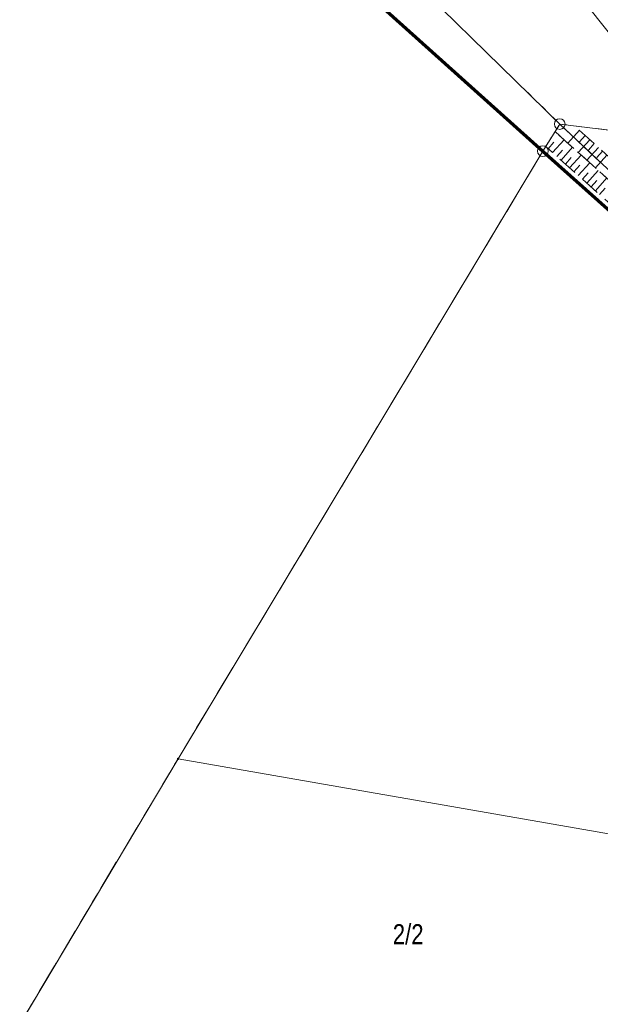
# Model space of a CAD drawing. Header units: inches. Extents: x 6497603 to 6502483, y 5925790 to 5934357.
# Tile 225 of 256: x 6500522 to 6500565, y 5927475 to 5927549. Entities that reach past the tile are written whole.
import ezdxf

# ---------------------------------------------------------------- set-up
doc = ezdxf.new("R2010")
doc.units = ezdxf.units.IN
doc.header["$MEASUREMENT"] = 0
for name, pattern in [('1.5_0.75', [2.25, 1.5, -0.75]), ('219-1000', [0, 0]), ('egkk-1000', [3, 2.25, -0.75]), ('egug-1000', [1.5, 0.75, -0.75])]:
    doc.linetypes.add(name, pattern=pattern)
for name, color, linetype in [('000 Inne (niezydentyfikowane)', 7, 'Continuous'), ('202-punkt graniczny', 7, 'Continuous'), ('203-punkt graniczny', 7, 'Continuous'), ('211-numer działki ewidencyjnej', 7, 'Continuous'), ('217-kontur klasyfikacyjny', 7, 'Continuous'), ('218-kontur użytku gruntowego', 7, 'Continuous'), ('219-działka ewidencyjna', 7, 'Continuous'), ('skarpa nieumocniona', 7, 'Continuous')]:
    doc.layers.add(name, color=color, linetype=linetype)
doc.styles.get("Standard").update_dxf_attribs({"font": 'arial.ttf'})

# ---------------------------------------------------------------- blocks, each defined once
blk = doc.blocks.new('202')
at = {"color": 0, "linetype": 'Continuous', "lineweight": 0}
blk.add_circle((0, 0), 0.4, dxfattribs=at)
blk = doc.blocks.new('203')
at = {"linetype": 'Continuous', "lineweight": 0}
h = blk.add_hatch(color=0, dxfattribs=at)
edge = h.paths.add_edge_path()
edge.add_arc((0, 0), 0.09, 0, 360)

msp = doc.modelspace()

# ---------------------------------------------------------------- linework, layer by layer
at = {"color": 6, "lineweight": 70}
msp.add_lwpolyline([(6500494.826, 5927598.211), (6500560.74, 5927539.05), (6500612.603, 5927492.811), (6500630.68, 5927476.72), (6500667.62, 5927440.55), (6500677.534, 5927432.625), (6500706.59, 5927409.4), (6500721.72, 5927394.9), (6500753.28, 5927365.845), (6500790.226, 5927332.542), (6500822.361, 5927303.419), (6500863.27, 5927266.18), (6500897.263, 5927237.25), (6500912.951, 5927223.905), (6500930.854, 5927202.204), (6500937.14, 5927194.57), (6500953.68, 5927174.48)], dxfattribs=at)
at = {"layer": '000 Inne (niezydentyfikowane)', "color": 7, "linetype": 'Continuous', "lineweight": 18, "flags": 128}
for points in [[(6500563.47, 5927540.6), (6500562.61, 5927539.64)], [(6500561.14, 5927539.22), (6500561.57, 5927539.71)], [(6500561.46, 5927538.94), (6500562.32, 5927539.9)], [(6500564.24, 5927539.9), (6500563.38, 5927538.95)], [(6500563.9, 5927540.21), (6500563.47, 5927539.74)], [(6500564.57, 5927539.61), (6500564.14, 5927539.13)], [(6500561.78, 5927538.65), (6500562.21, 5927539.13)], [(6500562.1, 5927538.36), (6500562.96, 5927539.33)], [(6500564.89, 5927539.32), (6500564.03, 5927538.37)], [(6500565.2, 5927539.04), (6500564.77, 5927538.56)], [(6500562.42, 5927538.08), (6500562.85, 5927538.56)], [(6500562.74, 5927537.79), (6500563.6, 5927538.75)], [(6500563.38, 5927537.22), (6500564.24, 5927538.18)], [(6500565.52, 5927538.75), (6500564.66, 5927537.8)], [(6500563.06, 5927537.51), (6500563.49, 5927537.99)], [(6500563.7, 5927536.94), (6500564.13, 5927537.42)], [(6500564.02, 5927536.65), (6500564.87, 5927537.61)], [(6500564.34, 5927536.37), (6500564.77, 5927536.85)], [(6500564.66, 5927536.09), (6500565.51, 5927537.04)], [(6500564.98, 5927535.8), (6500565.4, 5927536.28)]]:
    msp.add_lwpolyline(points, dxfattribs=at)
at = {"layer": '217-kontur klasyfikacyjny', "color": 3, "linetype": 'egkk-1000', "lineweight": 18, "flags": 128}
for points in [[(6500562, 5927541.07), (6500560.74, 5927539.05)], [(6500630.68, 5927476.72), (6500562, 5927541.07)], [(6500560.74, 5927539.05), (6500533.49, 5927493.65)], [(6500533.49, 5927493.65), (6500513.25, 5927459.73)]]:
    msp.add_lwpolyline(points, dxfattribs=at)
at = {"layer": '218-kontur użytku gruntowego', "color": 3, "linetype": 'egug-1000', "lineweight": 18, "flags": 128}
for points in [[(6500562, 5927541.07), (6500447.45, 5927653.03)], [(6500560.74, 5927539.05), (6500562, 5927541.07)], [(6500630.68, 5927476.72), (6500562, 5927541.07)], [(6500578.91, 5927538.99), (6500562, 5927541.07)], [(6500533.49, 5927493.65), (6500560.74, 5927539.05)], [(6500513.25, 5927459.73), (6500533.49, 5927493.65)]]:
    msp.add_lwpolyline(points, dxfattribs=at)
at = {"layer": '219-działka ewidencyjna', "color": 3, "linetype": '219-1000', "lineweight": 18, "flags": 128}
for points in [[(6500562, 5927541.07), (6500447.45, 5927653.03)], [(6500560.74, 5927539.05), (6500494.53, 5927598.48)], [(6500565.98, 5927547.49), (6500550.42, 5927567.09)], [(6500562, 5927541.07), (6500560.74, 5927539.05)], [(6500630.68, 5927476.72), (6500562, 5927541.07)], [(6500578.91, 5927538.99), (6500562, 5927541.07)], [(6500560.74, 5927539.05), (6500533.49, 5927493.65)], [(6500630.68, 5927476.72), (6500560.74, 5927539.05)], [(6500533.49, 5927493.65), (6500513.25, 5927459.73)], [(6500630.68, 5927476.72), (6500533.49, 5927493.65)]]:
    msp.add_lwpolyline(points, dxfattribs=at)
at = {"layer": 'skarpa nieumocniona', "color": 7, "linetype": '1.5_0.75', "lineweight": 18, "flags": 128}
for points in [[(6500561.65, 5927540.5), (6500562, 5927541.07), (6500563.1, 5927540.93), (6500704.67, 5927413.43), (6500704.13, 5927412.85)], [(6500561.65, 5927540.5), (6500562, 5927541.07), (6500563.1, 5927540.93), (6500704.67, 5927413.43), (6500704.13, 5927412.85)], [(6500561.65, 5927540.5), (6500704.13, 5927412.85), (6500703.58, 5927412.26), (6500560.95, 5927539.39)], [(6500561.65, 5927540.5), (6500704.13, 5927412.85), (6500703.58, 5927412.26), (6500560.95, 5927539.39)]]:
    msp.add_lwpolyline(points, close=True, dxfattribs=at)

# ---------------------------------------------------------------- block references
at = {"layer": '202-punkt graniczny', "color": 7, "linetype": 'Continuous', "lineweight": 18}
for p in [(6500562, 5927541.07), (6500560.74, 5927539.05)]:
    msp.add_blockref('202', p, dxfattribs=at)
at = {"layer": '203-punkt graniczny', "color": 3, "linetype": 'Continuous', "lineweight": 18}
msp.add_blockref('203', (6500533.49, 5927493.65), dxfattribs=at)

# ---------------------------------------------------------------- texts
at = {"layer": '211-numer działki ewidencyjnej', "color": 3, "linetype": 'Continuous', "lineweight": 18, "width": 0.79}
msp.add_text('2/2', height=1.5, dxfattribs=at).set_placement((6500549.53, 5927479.8))

doc.saveas('drawing.dxf')
